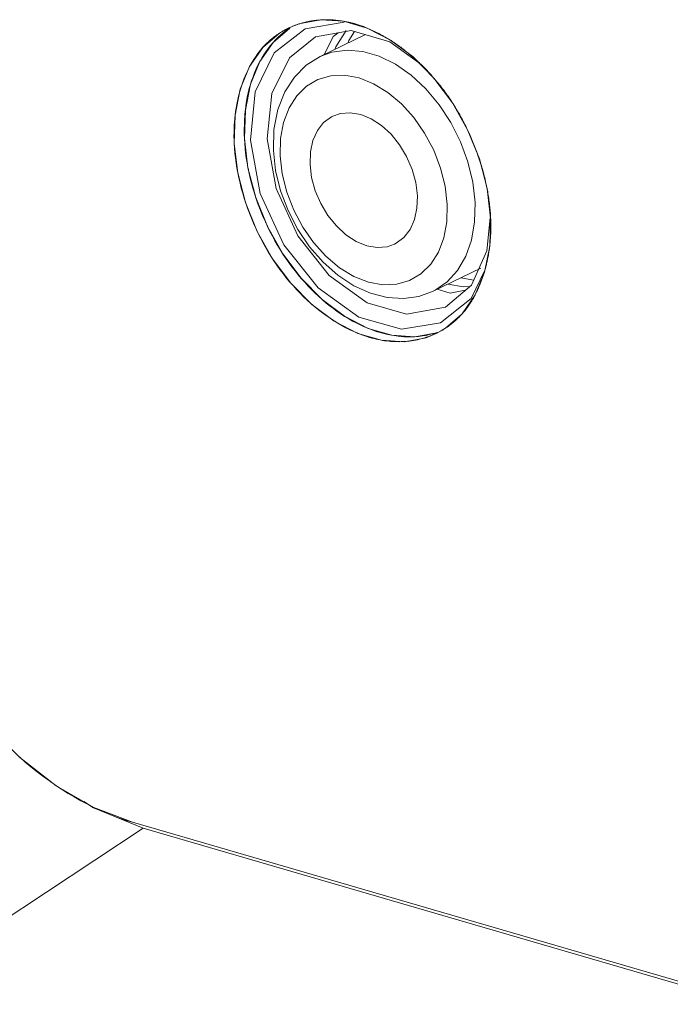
# Model space of a CAD drawing. Header units: millimetres. Extents: x 3925 to 5043, y -86 to 778.
# Tile 174 of 256: x 4822.15 to 4826.28, y 127.8 to 134.04. Entities that reach past the tile are written whole.
import ezdxf

# ---------------------------------------------------------------- set-up
doc = ezdxf.new("R2010")
doc.units = ezdxf.units.MM
doc.header["$LTSCALE"] = 46.255
for name, color, linetype in [('11-059F2G099DXF_CONTINUOUS_LINE', 7, 'CONTINUOUS'), ('H30-IO-SHIELDXF_CONTINUOUS_LINE', 7, 'CONTINUOUS'), ('H30K-IO-LABEDXF_CONTINUOUS_LINE', 7, 'CONTINUOUS'), ('H30K-REAR-CODXF_CONTINUOUS_LINE', 7, 'CONTINUOUS'), ('LABEL-IO-H30DXF_CONTINUOUS_LINE', 7, 'CONTINUOUS')]:
    doc.layers.add(name, color=color, linetype=linetype)

msp = doc.modelspace()

# ---------------------------------------------------------------- linework, layer by layer
at = {"layer": '11-059F2G099DXF_CONTINUOUS_LINE', "color": 7, "linetype": 'Continuous', "lineweight": 0}
for p, q in [((4824.3447, 133.9444), (4824.0571, 133.8058)), ((4824.04, 133.3363), (4824.0119, 133.2737)), ((4825.0754, 132.4649), (4824.7733, 132.3193)), ((4825.0586, 132.4568), (4825.061, 132.4561))]:
    msp.add_line(p, q, dxfattribs=at)
for points in [[(4824.0571, 133.8058), (4823.9697, 133.7508), (4823.8942, 133.6755), (4823.8331, 133.5809)], [(4825.039, 132.8811), (4825.0247, 133.009), (4824.9938, 133.1383), (4824.9471, 133.2655), (4824.8859, 133.3873), (4824.8119, 133.5001), (4824.727, 133.601), (4824.6337, 133.6873), (4824.5343, 133.7565), (4824.4318, 133.8067), (4824.3287, 133.8367), (4824.2281, 133.8456), (4824.1325, 133.833), (4824.0571, 133.8058)], [(4824.8628, 132.8693), (4824.8496, 132.9837), (4824.8208, 133.0995), (4824.7771, 133.213), (4824.7199, 133.3207), (4824.651, 133.4193), (4824.5725, 133.506), (4824.4867, 133.5779), (4824.3962, 133.633), (4824.3038, 133.6696), (4824.2123, 133.6865), (4824.1246, 133.6832), (4824.0431, 133.6599), (4823.9705, 133.6173), (4823.909, 133.5565)], [(4823.8331, 133.5809), (4823.7893, 133.4691), (4823.765, 133.3441), (4823.7611, 133.2107)], [(4823.909, 133.5565), (4823.8603, 133.4796), (4823.826, 133.3888), (4823.8072, 133.2869), (4823.8043, 133.1772)], [(4824.1382, 133.4286), (4824.1286, 133.4237), (4824.0795, 133.387), (4824.04, 133.3363)], [(4824.6738, 132.9242), (4824.6635, 133.0072), (4824.6406, 133.0908), (4824.6058, 133.1718), (4824.5606, 133.247), (4824.5067, 133.3137), (4824.4461, 133.3692), (4824.3812, 133.4114), (4824.3144, 133.4387), (4824.2484, 133.45), (4824.1857, 133.445), (4824.1382, 133.4286)], [(4824.0119, 133.2737), (4823.9961, 133.2013), (4823.9933, 133.1222)], [(4823.7611, 133.2107), (4823.7756, 133.0829), (4823.8068, 132.9549), (4823.854, 132.8297), (4823.9155, 132.711), (4823.99, 132.6013), (4824.0757, 132.5035), (4824.1703, 132.4203), (4824.2719, 132.3539), (4824.3769, 132.3068), (4824.4822, 132.2799), (4824.585, 132.2734), (4824.6828, 132.2869), (4824.7733, 132.3193)], [(4823.8043, 133.1772), (4823.8175, 133.0627), (4823.8463, 132.9469), (4823.89, 132.8335), (4823.9472, 132.7258), (4824.0161, 132.6271), (4824.0946, 132.5405), (4824.1805, 132.4685), (4824.2709, 132.4134), (4824.3633, 132.3769), (4824.4548, 132.3599), (4824.5426, 132.3632), (4824.624, 132.3865), (4824.6966, 132.4292), (4824.7582, 132.4899), (4824.8068, 132.5668), (4824.8411, 132.6576), (4824.86, 132.7595), (4824.8628, 132.8693)], [(4823.9933, 133.1222), (4824.0036, 133.0392), (4824.0265, 132.9556), (4824.0613, 132.8746), (4824.1065, 132.7994), (4824.1604, 132.7327), (4824.221, 132.6772), (4824.2859, 132.635), (4824.3527, 132.6077), (4824.4187, 132.5964), (4824.4814, 132.6015), (4824.5289, 132.6178)], [(4824.5289, 132.6178), (4824.5385, 132.6227), (4824.5877, 132.6594), (4824.6271, 132.7101), (4824.6552, 132.7728), (4824.671, 132.8451), (4824.6738, 132.9242)], [(4824.7733, 132.3193), (4824.7857, 132.3256), (4824.8635, 132.3792), (4824.929, 132.4515), (4824.9805, 132.5404), (4825.0166, 132.6436), (4825.0362, 132.7582), (4825.039, 132.8811)]]:
    msp.add_lwpolyline(points, dxfattribs=at)
at = {"layer": 'H30-IO-SHIELDXF_CONTINUOUS_LINE', "color": 7, "linetype": 'Continuous', "lineweight": 0}
for p, q in [((4824.2752, 133.9646), (4824.2383, 133.9063)), ((4824.2383, 133.9063), (4824.2322, 133.8901)), ((4824.8679, 132.3649), (4824.9634, 132.3473)), ((4824.9496, 132.4043), (4825.0307, 132.3893)), ((4824.9634, 132.3473), (4825.0055, 132.3488))]:
    msp.add_line(p, q, dxfattribs=at)
msp.add_lwpolyline([(4824.2227, 133.9713), (4824.1566, 133.867), (4824.1505, 133.8508)], dxfattribs=at)
at = {"layer": 'H30K-IO-LABEDXF_CONTINUOUS_LINE', "color": 7, "linetype": 'Continuous', "lineweight": 0}
for p, q in [((4824.6301, 133.815), (4824.638, 133.8082)), ((4824.638, 133.8082), (4824.6459, 133.8014)), ((4824.6459, 133.8014), (4824.6538, 133.7946)), ((4824.6538, 133.7946), (4824.6616, 133.7876)), ((4824.6616, 133.7876), (4824.6699, 133.7801)), ((4824.6699, 133.7801), (4824.6781, 133.7725)), ((4824.7725, 133.6753), (4824.7832, 133.663)), ((4824.9855, 133.3532), (4824.9988, 133.3252)), ((4825.0578, 133.1797), (4825.0641, 133.1616)), ((4825.0641, 133.1616), (4825.0725, 133.1357)), ((4825.1127, 132.9821), (4825.1173, 132.9586)), ((4825.1364, 132.8133), (4825.137, 132.8046)), ((4825.137, 132.8046), (4825.1376, 132.7958)), ((4825.1331, 132.6143), (4825.1307, 132.5938)), ((4825.1235, 132.5469), (4825.1221, 132.5388)), ((4825.1221, 132.5388), (4825.1205, 132.5308)), ((4825.0452, 132.307), (4825.0352, 132.288)), ((4824.9654, 132.1858), (4824.9575, 132.1766)), ((4824.8254, 132.0694), (4824.8118, 132.0619)), ((4824.8549, 132.0874), (4824.8416, 132.0789)), ((4822.8675, 128.9566), (4903.1756, 105.5982))]:
    msp.add_line(p, q, dxfattribs=at)
for points in [[(4824.074, 134.0379), (4824.0823, 134.0381), (4824.0906, 134.0383), (4824.0989, 134.0383), (4824.1073, 134.0383), (4824.1157, 134.0381), (4824.1241, 134.0378), (4824.1325, 134.0373), (4824.141, 134.0368), (4824.1494, 134.0362), (4824.1579, 134.0354), (4824.1664, 134.0345), (4824.1749, 134.0335), (4824.1834, 134.0324), (4824.1919, 134.0312), (4824.2004, 134.0298)], [(4823.754, 133.9201), (4823.7612, 133.926), (4823.7686, 133.9316), (4823.776, 133.9372), (4823.7836, 133.9426), (4823.7912, 133.9478), (4823.7989, 133.9529), (4823.8067, 133.9579), (4823.8146, 133.9627), (4823.8225, 133.9673), (4823.8306, 133.9718), (4823.8387, 133.9762), (4823.8468, 133.9804), (4823.8551, 133.9845), (4823.8634, 133.9884), (4823.8718, 133.9922), (4823.8803, 133.9958), (4823.8888, 133.9993)], [(4823.8888, 133.9993), (4823.8937, 134.0012), (4823.8986, 134.0031), (4823.9035, 134.0049), (4823.9085, 134.0067), (4823.9134, 134.0084), (4823.9184, 134.0101), (4823.9234, 134.0117), (4823.9284, 134.0133), (4823.9335, 134.0148), (4823.9385, 134.0163)], [(4823.9385, 134.0163), (4823.9449, 134.0181), (4823.9513, 134.0198), (4823.9577, 134.0214), (4823.9642, 134.023), (4823.9706, 134.0245), (4823.9771, 134.0259), (4823.9837, 134.0273), (4823.9902, 134.0285), (4823.9968, 134.0297), (4824.0034, 134.0308), (4824.01, 134.0318)], [(4824.01, 134.0318), (4824.0134, 134.0323), (4824.0167, 134.0328), (4824.0201, 134.0333), (4824.0235, 134.0337), (4824.0269, 134.0341), (4824.0303, 134.0345), (4824.0337, 134.0349)], [(4824.0337, 134.0349), (4824.0387, 134.0354), (4824.0437, 134.0359), (4824.0487, 134.0363), (4824.0538, 134.0367), (4824.0588, 134.0371), (4824.0638, 134.0374), (4824.0689, 134.0376), (4824.074, 134.0379)], [(4824.2004, 134.0298), (4824.2058, 134.0289), (4824.2113, 134.028), (4824.2167, 134.0269), (4824.2222, 134.0259), (4824.2276, 134.0248), (4824.2331, 134.0236), (4824.2385, 134.0224), (4824.244, 134.0212), (4824.2494, 134.0199), (4824.2549, 134.0185)], [(4824.2549, 134.0185), (4824.2584, 134.0176), (4824.262, 134.0167), (4824.2655, 134.0158), (4824.2691, 134.0148), (4824.2726, 134.0138), (4824.2762, 134.0128), (4824.2798, 134.0118)], [(4824.2798, 134.0118), (4824.2862, 134.0099), (4824.2926, 134.0079), (4824.2991, 134.0059), (4824.3056, 134.0037), (4824.312, 134.0016), (4824.3185, 133.9993), (4824.325, 133.997), (4824.3315, 133.9946), (4824.338, 133.9922), (4824.3445, 133.9896), (4824.351, 133.9871)], [(4824.351, 133.9871), (4824.3602, 133.9833), (4824.3694, 133.9794), (4824.3786, 133.9753), (4824.3878, 133.9712), (4824.397, 133.9669), (4824.4062, 133.9625), (4824.4154, 133.9579), (4824.4247, 133.9533), (4824.4339, 133.9485), (4824.443, 133.9436), (4824.4522, 133.9385), (4824.4614, 133.9333), (4824.4706, 133.9281), (4824.4797, 133.9227), (4824.4889, 133.9171)], [(4823.5126, 133.2556), (4823.5118, 133.2786), (4823.5115, 133.3014), (4823.5116, 133.3242), (4823.5122, 133.3469), (4823.5132, 133.3694), (4823.5147, 133.3918), (4823.5167, 133.414), (4823.5191, 133.436), (4823.522, 133.4578), (4823.5253, 133.4795), (4823.5291, 133.5009), (4823.5333, 133.522), (4823.5379, 133.543), (4823.543, 133.5636), (4823.5485, 133.584), (4823.5544, 133.6041), (4823.5608, 133.6239), (4823.5676, 133.6434), (4823.5748, 133.6626), (4823.5825, 133.6814), (4823.5905, 133.6998), (4823.599, 133.7179), (4823.6078, 133.7356), (4823.6171, 133.7529), (4823.6268, 133.7698), (4823.6369, 133.7862), (4823.6474, 133.8022), (4823.6582, 133.8178), (4823.6695, 133.8329), (4823.6811, 133.8475), (4823.6932, 133.8616), (4823.7056, 133.8752), (4823.7184, 133.8882), (4823.73, 133.8993), (4823.7418, 133.9099), (4823.754, 133.9201)], [(4824.4889, 133.9171), (4824.4934, 133.9144), (4824.4979, 133.9116), (4824.5024, 133.9087), (4824.5069, 133.9059), (4824.5113, 133.903), (4824.5158, 133.9001), (4824.5203, 133.8972)], [(4824.5203, 133.8972), (4824.5283, 133.8918), (4824.5362, 133.8864), (4824.5442, 133.881), (4824.5521, 133.8754), (4824.56, 133.8697), (4824.5679, 133.864), (4824.5757, 133.8581), (4824.5836, 133.8522), (4824.5914, 133.8462), (4824.5992, 133.8401), (4824.607, 133.834), (4824.6147, 133.8277), (4824.6224, 133.8214), (4824.6301, 133.815)], [(4824.6781, 133.7725), (4824.6863, 133.7649), (4824.6903, 133.761)], [(4824.6903, 133.761), (4824.6968, 133.7548), (4824.7033, 133.7485), (4824.7098, 133.7421), (4824.7162, 133.7357), (4824.7226, 133.7292), (4824.7289, 133.7227), (4824.7353, 133.7161), (4824.7416, 133.7094), (4824.7478, 133.7027), (4824.7541, 133.6959), (4824.7603, 133.6891), (4824.7664, 133.6823), (4824.7725, 133.6753)], [(4824.7832, 133.663), (4824.7906, 133.6544), (4824.798, 133.6456), (4824.8052, 133.6368), (4824.8124, 133.6279), (4824.8196, 133.6189), (4824.8267, 133.6098), (4824.8337, 133.6007), (4824.8407, 133.5915), (4824.8476, 133.5822), (4824.8544, 133.5728), (4824.8612, 133.5634), (4824.8679, 133.5539), (4824.8745, 133.5444), (4824.881, 133.5348), (4824.8874, 133.5252), (4824.8938, 133.5154)], [(4824.8938, 133.5154), (4824.9001, 133.5057), (4824.9063, 133.4959), (4824.9124, 133.486), (4824.9185, 133.4761), (4824.9245, 133.4662), (4824.9304, 133.4561), (4824.9362, 133.446), (4824.942, 133.4359), (4824.9477, 133.4257), (4824.9533, 133.4155), (4824.9589, 133.4052), (4824.9644, 133.3949), (4824.9698, 133.3845), (4824.9751, 133.3741), (4824.9803, 133.3636), (4824.9855, 133.3532)], [(4824.9988, 133.3252), (4825.0035, 133.315), (4825.0081, 133.3047), (4825.0127, 133.2944), (4825.0172, 133.2841), (4825.0216, 133.2738), (4825.0259, 133.2634), (4825.0302, 133.253), (4825.0343, 133.2426), (4825.0385, 133.2322), (4825.0425, 133.2217), (4825.0464, 133.2113), (4825.0503, 133.2008), (4825.0541, 133.1903), (4825.0578, 133.1797)], [(4824.3711, 132.0266), (4824.3462, 132.0343), (4824.3211, 132.0431), (4824.296, 132.0529), (4824.2709, 132.0636), (4824.2457, 132.0754), (4824.2205, 132.088), (4824.1954, 132.1017), (4824.1703, 132.1162), (4824.1454, 132.1316), (4824.1206, 132.1479), (4824.0959, 132.165), (4824.0714, 132.183), (4824.0471, 132.2018), (4824.0231, 132.2214), (4823.9994, 132.2418), (4823.9759, 132.2629), (4823.9528, 132.2848), (4823.93, 132.3074), (4823.9076, 132.3307), (4823.8857, 132.3547), (4823.8641, 132.3794), (4823.8431, 132.4047), (4823.8225, 132.4307), (4823.8025, 132.4573), (4823.783, 132.4845), (4823.7641, 132.5122), (4823.7458, 132.5405), (4823.7281, 132.5693), (4823.7111, 132.5985), (4823.6946, 132.6282), (4823.6788, 132.6583), (4823.6636, 132.6887), (4823.6491, 132.7195), (4823.6353, 132.7505), (4823.6221, 132.7818), (4823.6097, 132.8133), (4823.5979, 132.845), (4823.5868, 132.8768), (4823.5764, 132.9087), (4823.5668, 132.9407), (4823.5579, 132.9726), (4823.5498, 133.0046), (4823.5424, 133.0366), (4823.5357, 133.0684), (4823.5299, 133.1001), (4823.5248, 133.1317), (4823.5206, 133.163), (4823.5171, 133.1942), (4823.5145, 133.225), (4823.5126, 133.2556)], [(4825.0725, 133.1357), (4825.076, 133.1247), (4825.0793, 133.1137), (4825.0826, 133.1028), (4825.0858, 133.0918), (4825.0889, 133.0808), (4825.0919, 133.0698), (4825.0948, 133.0588), (4825.0976, 133.0478), (4825.1004, 133.0369), (4825.103, 133.0259), (4825.1056, 133.0149), (4825.108, 133.004), (4825.1104, 132.993), (4825.1127, 132.9821)], [(4825.1173, 132.9586), (4825.1193, 132.948), (4825.1211, 132.9375), (4825.1229, 132.9271), (4825.1245, 132.9166), (4825.1261, 132.9062), (4825.1276, 132.8957), (4825.129, 132.8853), (4825.1304, 132.875), (4825.1316, 132.8646), (4825.1327, 132.8543), (4825.1338, 132.844), (4825.1348, 132.8337), (4825.1356, 132.8235), (4825.1364, 132.8133)], [(4825.1376, 132.7958), (4825.138, 132.7871), (4825.1382, 132.7828)], [(4825.1382, 132.7828), (4825.1385, 132.7767), (4825.1387, 132.7706), (4825.1389, 132.7646), (4825.1391, 132.7585), (4825.1392, 132.7524), (4825.1393, 132.7464), (4825.1394, 132.7404), (4825.1394, 132.7343), (4825.1394, 132.7283), (4825.1394, 132.7223)], [(4825.1394, 132.7223), (4825.1393, 132.7163), (4825.1392, 132.7103), (4825.1391, 132.7043), (4825.1389, 132.6983), (4825.1387, 132.6924), (4825.1385, 132.6864), (4825.1383, 132.6805), (4825.138, 132.6745), (4825.1376, 132.6686), (4825.1373, 132.6627)], [(4825.1373, 132.6627), (4825.1369, 132.6573), (4825.1365, 132.6519), (4825.1361, 132.6465), (4825.1357, 132.6411), (4825.1352, 132.6357), (4825.1348, 132.6304), (4825.1342, 132.625), (4825.1337, 132.6197), (4825.1331, 132.6143)], [(4825.1307, 132.5938), (4825.1299, 132.5878), (4825.1291, 132.5819), (4825.1283, 132.5761), (4825.1274, 132.5702), (4825.1265, 132.5643), (4825.1255, 132.5585), (4825.1245, 132.5527), (4825.1235, 132.5469)], [(4825.1181, 132.5188), (4825.1168, 132.5127), (4825.1155, 132.5066), (4825.1141, 132.5005), (4825.1127, 132.4944), (4825.1113, 132.4884), (4825.1098, 132.4823), (4825.1083, 132.4763), (4825.1068, 132.4704), (4825.1052, 132.4644), (4825.1035, 132.4585)], [(4825.1205, 132.5308), (4825.119, 132.5228), (4825.1181, 132.5188)], [(4825.093, 132.4234), (4825.0901, 132.4146), (4825.0872, 132.4059), (4825.0841, 132.3973), (4825.081, 132.3888), (4825.0778, 132.3803), (4825.0745, 132.3719), (4825.0711, 132.3635), (4825.0677, 132.3552), (4825.0641, 132.347), (4825.0605, 132.3389), (4825.0568, 132.3308), (4825.053, 132.3228), (4825.0492, 132.3149), (4825.0452, 132.307)], [(4825.1035, 132.4585), (4825.1023, 132.454), (4825.101, 132.4496), (4825.0997, 132.4452), (4825.0984, 132.4408), (4825.0971, 132.4364), (4825.0958, 132.4321), (4825.0944, 132.4277), (4825.093, 132.4234)], [(4825.0352, 132.288), (4825.031, 132.2806), (4825.0268, 132.2733), (4825.0226, 132.2661), (4825.0182, 132.2589), (4825.0138, 132.2518), (4825.0093, 132.2448), (4825.0047, 132.2379), (4825.0001, 132.2311), (4824.9953, 132.2243), (4824.9905, 132.2177), (4824.9857, 132.2111), (4824.9807, 132.2046), (4824.9757, 132.1982), (4824.9706, 132.192), (4824.9654, 132.1858)], [(4824.9575, 132.1766), (4824.9526, 132.1711), (4824.9477, 132.1657), (4824.9427, 132.1605), (4824.9376, 132.1552), (4824.9325, 132.1501), (4824.9264, 132.1443), (4824.9203, 132.1385), (4824.9141, 132.1329), (4824.9078, 132.1273), (4824.9014, 132.1219), (4824.895, 132.1167), (4824.8885, 132.1115), (4824.8819, 132.1064), (4824.8753, 132.1015), (4824.8685, 132.0967), (4824.8618, 132.0919), (4824.8549, 132.0874)], [(4824.8118, 132.0619), (4824.804, 132.0579), (4824.796, 132.054), (4824.788, 132.0502), (4824.78, 132.0466), (4824.7719, 132.0431), (4824.7637, 132.0397), (4824.7554, 132.0365), (4824.7471, 132.0334), (4824.7388, 132.0304), (4824.7304, 132.0276), (4824.7219, 132.0249), (4824.7134, 132.0224), (4824.7048, 132.0199), (4824.6962, 132.0177), (4824.6875, 132.0155)], [(4824.8416, 132.0789), (4824.8389, 132.0773), (4824.8363, 132.0757), (4824.8336, 132.0741), (4824.8309, 132.0725), (4824.8282, 132.0709), (4824.8254, 132.0694)], [(4824.6875, 132.0155), (4824.675, 132.0127), (4824.6624, 132.0102), (4824.6497, 132.0079), (4824.637, 132.0059), (4824.6241, 132.0042), (4824.6112, 132.0028), (4824.5982, 132.0017), (4824.5851, 132.0009), (4824.572, 132.0003), (4824.5589, 132), (4824.5456, 132.0001), (4824.5324, 132.0004), (4824.5191, 132.001), (4824.5057, 132.0018), (4824.4923, 132.003), (4824.4789, 132.0045), (4824.4655, 132.0062), (4824.452, 132.0083), (4824.4386, 132.0106), (4824.4251, 132.0132), (4824.4116, 132.0161), (4824.3981, 132.0193), (4824.3846, 132.0228), (4824.3711, 132.0266)], [(4822.1532, 129.3686), (4822.1881, 129.3382), (4822.2234, 129.3087), (4822.264, 129.2761), (4822.3, 129.2486), (4822.3414, 129.2183), (4822.3816, 129.1904)], [(4822.3816, 129.1904), (4822.4184, 129.166), (4822.4607, 129.1394), (4822.4979, 129.1173), (4822.5406, 129.0932), (4822.5782, 129.0732), (4822.6218, 129.0515)], [(4822.6218, 129.0515), (4822.6596, 129.0338), (4822.7029, 129.015), (4822.7408, 128.9997), (4822.7841, 128.9836), (4822.8221, 128.9706), (4822.8675, 128.9566)]]:
    msp.add_lwpolyline(points, dxfattribs=at)
at = {"layer": 'H30K-REAR-CODXF_CONTINUOUS_LINE', "color": 7, "linetype": 'Continuous', "lineweight": 0}
for p, q in [((4823.7664, 133.8285), (4823.9616, 133.9814)), ((4823.9616, 133.9814), (4824.209, 134.0223)), ((4823.8635, 133.7982), (4824.0273, 133.9302)), ((4824.2533, 133.971), (4824.0273, 133.9302)), ((4824.1411, 133.932), (4824.0853, 133.8194)), ((4824.1711, 133.9562), (4824.1411, 133.932)), ((4824.5001, 133.899), (4824.2533, 133.971)), ((4824.6816, 133.7673), (4824.5001, 133.899)), ((4823.7509, 133.5707), (4823.8635, 133.7982)), ((4823.7214, 133.2833), (4823.7509, 133.5707)), ((4823.7785, 132.9707), (4823.7214, 133.2833)), ((4823.9154, 132.6705), (4823.7785, 132.9707)), ((4825.1147, 132.5745), (4825.134, 132.7833)), ((4825.0167, 132.3583), (4825.1147, 132.5745)), ((4824.8521, 132.2185), (4825.0167, 132.3583)), ((4824.7994, 132.3319), (4824.8817, 132.3079)), ((4824.8817, 132.3079), (4824.9776, 132.3251)), ((4822.5592, 129.0877), (4822.6208, 129.0477)), ((4822.6208, 129.0477), (4822.936, 128.9188)), ((4820.4868, 127.3005), (4822.936, 128.9188)), ((4822.936, 128.9188), (4903.1708, 105.5817))]:
    msp.add_line(p, q, dxfattribs=at)
for points in [[(4823.6157, 133.2762), (4823.6461, 133.581), (4823.7664, 133.8285)], [(4823.8266, 132.6124), (4823.6778, 132.9375), (4823.6157, 133.2762)], [(4824.8521, 132.2185), (4824.6042, 132.1742), (4824.3547, 132.2468), (4824.1155, 132.4191), (4823.9154, 132.6705)], [(4824.8198, 132.1201), (4824.5724, 132.0792), (4824.3031, 132.1558), (4824.044, 132.3409), (4823.8266, 132.6124)], [(4825.1023, 132.4526), (4825.015, 132.273), (4824.8198, 132.1201)]]:
    msp.add_lwpolyline(points, dxfattribs=at)
at = {"layer": 'LABEL-IO-H30DXF_CONTINUOUS_LINE', "color": 7, "linetype": 'Continuous', "lineweight": 0}
for p, q in [((4823.7593, 133.8942), (4823.8644, 133.9853)), ((4823.8629, 133.9843), (4823.8655, 133.986)), ((4823.7581, 133.8928), (4823.7603, 133.8953)), ((4823.675, 133.7732), (4823.6764, 133.7757)), ((4823.5831, 133.4635), (4823.5836, 133.4678)), ((4823.6006, 133.0983), (4823.5997, 133.103)), ((4825.116, 132.9693), (4825.1382, 132.7829)), ((4823.7246, 132.7273), (4823.723, 132.7307)), ((4823.822, 132.5549), (4823.8195, 132.5588)), ((4824.0711, 132.266), (4824.0676, 132.2691)), ((4824.363, 132.0835), (4824.3597, 132.0848)), ((4824.8517, 132.0847), (4824.792, 132.0509)), ((4824.7971, 132.0579), (4824.7922, 132.0563)), ((4824.5126, 132.0403), (4824.5094, 132.0409)), ((4822.8675, 128.9566), (4903.1699, 105.5999))]:
    msp.add_line(p, q, dxfattribs=at)
for points in [[(4823.8588, 133.9877), (4823.9222, 134.0132), (4824.059, 134.0387), (4824.2049, 134.0295)], [(4823.5126, 133.2557), (4823.518, 133.4341), (4823.551, 133.5983), (4823.6103, 133.7428), (4823.694, 133.8627), (4823.7991, 133.9539), (4823.8588, 133.9877)], [(4823.7603, 133.8953), (4823.7749, 133.911), (4823.792, 133.9278), (4823.8076, 133.942), (4823.8257, 133.9572), (4823.8444, 133.9715), (4823.8629, 133.9843)], [(4824.2049, 134.0295), (4824.3549, 133.9858), (4824.5039, 133.9093), (4824.6468, 133.8025)], [(4823.5779, 133.2872), (4823.5834, 133.4655), (4823.6163, 133.6298), (4823.6756, 133.7743), (4823.7593, 133.8942)], [(4823.6764, 133.7757), (4823.6875, 133.7955), (4823.7008, 133.817), (4823.7131, 133.8355), (4823.7276, 133.8556), (4823.7428, 133.8749), (4823.7581, 133.8928)], [(4824.6468, 133.8025), (4824.7788, 133.6689), (4824.8953, 133.5133), (4824.9924, 133.3408), (4825.0668, 133.1574), (4825.116, 132.9693)], [(4823.6159, 133.6284), (4823.6232, 133.6517), (4823.6321, 133.6773), (4823.6417, 133.7023), (4823.6521, 133.7266), (4823.6632, 133.7503), (4823.675, 133.7732)], [(4823.5836, 133.4678), (4823.5869, 133.4936), (4823.5913, 133.5222), (4823.5959, 133.5473), (4823.6019, 133.5751), (4823.6086, 133.6023), (4823.6159, 133.6284)], [(4823.5779, 133.2872), (4823.5769, 133.3148), (4823.5766, 133.3456), (4823.5771, 133.3761), (4823.5782, 133.403), (4823.5802, 133.4329), (4823.5831, 133.4635)], [(4824.792, 132.0509), (4824.7286, 132.0253), (4824.5918, 131.9999), (4824.4459, 132.0091), (4824.2959, 132.0527), (4824.1469, 132.1292), (4824.004, 132.2361), (4823.872, 132.3696), (4823.7555, 132.5253), (4823.6584, 132.6977), (4823.584, 132.8811), (4823.5348, 133.0693), (4823.5126, 133.2557)], [(4823.5997, 133.103), (4823.5946, 133.1314), (4823.5897, 133.1633), (4823.5855, 133.1951), (4823.5825, 133.2233), (4823.5798, 133.2548), (4823.5779, 133.2872)], [(4824.2122, 132.1607), (4824.0693, 132.2676), (4823.9373, 132.4011), (4823.8208, 132.5567), (4823.7237, 132.7292), (4823.6493, 132.9126), (4823.6001, 133.1007), (4823.5779, 133.2872)], [(4823.6497, 132.9114), (4823.6406, 132.9397), (4823.631, 132.9716), (4823.6222, 133.0036), (4823.6141, 133.0356), (4823.6076, 133.0641), (4823.6006, 133.0983)], [(4823.723, 132.7307), (4823.7102, 132.7578), (4823.6965, 132.7887), (4823.6835, 132.8198), (4823.6725, 132.8476), (4823.6609, 132.8792), (4823.6497, 132.9114)], [(4825.1382, 132.7829), (4825.1328, 132.6045), (4825.0998, 132.4403), (4825.0405, 132.2957)], [(4823.8195, 132.5588), (4823.8035, 132.584), (4823.7861, 132.6127), (4823.7711, 132.6386), (4823.7548, 132.6681), (4823.7392, 132.698), (4823.7246, 132.7273)], [(4823.9378, 132.4006), (4823.9191, 132.4228), (4823.8985, 132.4484), (4823.8783, 132.4745), (4823.8587, 132.5013), (4823.8417, 132.5255), (4823.822, 132.5549)], [(4824.0676, 132.2691), (4824.0468, 132.2877), (4824.0238, 132.3094), (4824.0012, 132.3318), (4823.9814, 132.3522), (4823.9595, 132.376), (4823.9378, 132.4006)], [(4825.0405, 132.2957), (4824.9568, 132.1758), (4824.8517, 132.0847)], [(4824.2129, 132.1603), (4824.1908, 132.1746), (4824.1661, 132.1914), (4824.1416, 132.2091), (4824.1201, 132.2256), (4824.0961, 132.2448), (4824.0711, 132.266)], [(4824.7939, 132.0568), (4824.6571, 132.0313), (4824.5112, 132.0405), (4824.3612, 132.0842), (4824.2122, 132.1607)], [(4824.3597, 132.0848), (4824.337, 132.0943), (4824.3115, 132.106), (4824.2861, 132.1185), (4824.2636, 132.1305), (4824.2384, 132.1448), (4824.2129, 132.1603)], [(4824.5094, 132.0409), (4824.4869, 132.0453), (4824.4615, 132.0513), (4824.4388, 132.0574), (4824.4132, 132.0653), (4824.3877, 132.074), (4824.363, 132.0835)], [(4824.7922, 132.0563), (4824.7723, 132.0503), (4824.7495, 132.0445), (4824.729, 132.0401), (4824.7055, 132.0362), (4824.6818, 132.0333), (4824.658, 132.0314)], [(4824.658, 132.0314), (4824.6364, 132.0305), (4824.6119, 132.0305), (4824.5872, 132.0314), (4824.5623, 132.0334), (4824.54, 132.036), (4824.5126, 132.0403)], [(4821.2304, 131.3003), (4821.2631, 130.9987), (4821.3332, 130.6933), (4821.4389, 130.3918), (4821.5776, 130.1016), (4821.746, 129.8298), (4821.9398, 129.5831), (4822.1543, 129.3676), (4822.3843, 129.1886), (4822.624, 129.0504), (4822.8675, 128.9566)]]:
    msp.add_lwpolyline(points, dxfattribs=at)

doc.saveas('drawing.dxf')
